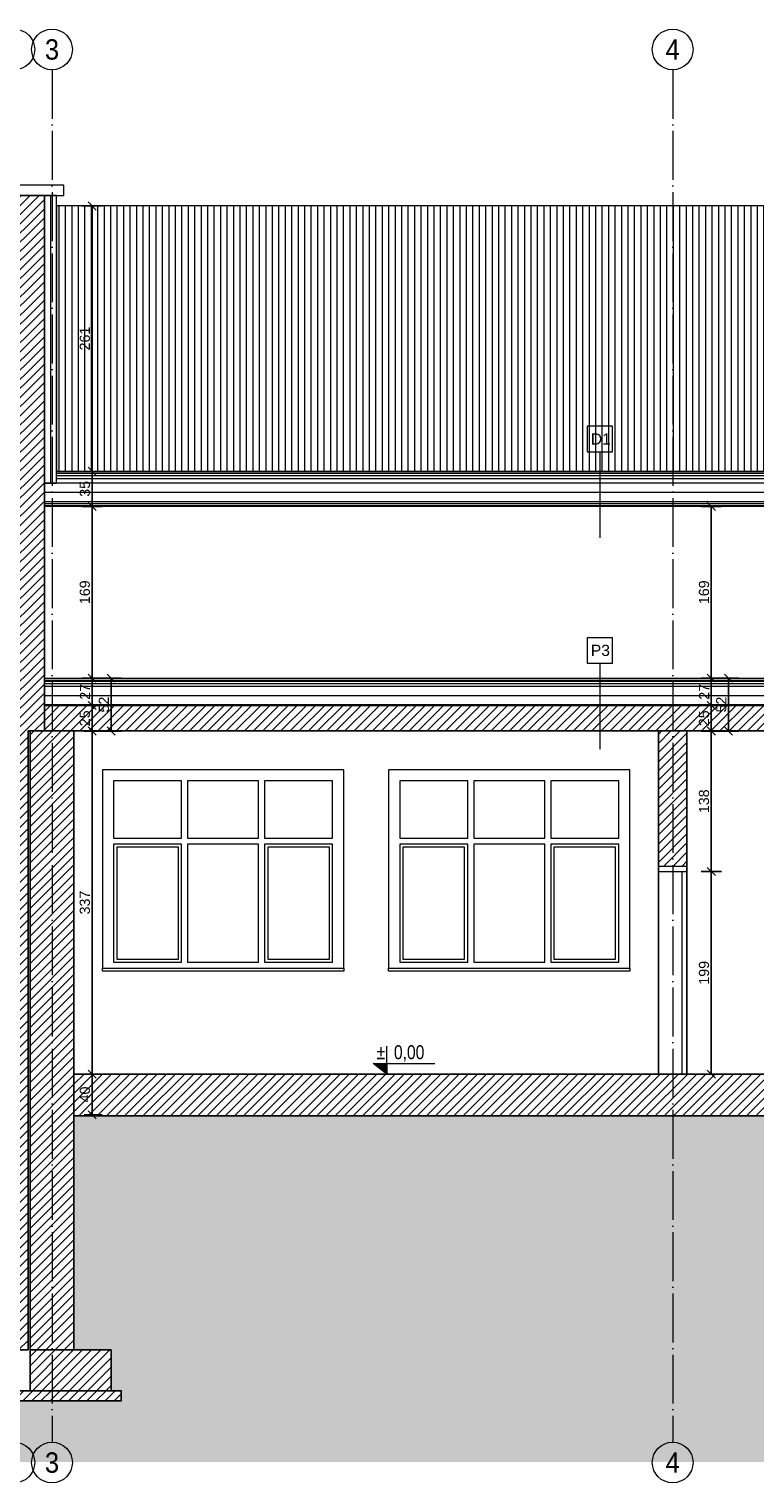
# Model space of a CAD drawing. Header units: millimetres. Extents: x -2720 to 125583, y -8970 to 34912.
# Tile 26 of 105: x 20521 to 21234, y 15231 to 16659. Entities that reach past the tile are written whole.
import ezdxf
from ezdxf.enums import TextEntityAlignment as Align

# ---------------------------------------------------------------- set-up
doc = ezdxf.new("R2010")
doc.units = ezdxf.units.MM
for name, pattern in [('ACAD_ISO03W100', [30, 12, -18]), ('ACAD_ISO04W100', [30, 24, -3, 0, -3]), ('Osie$0$CONTINOUS', [0])]:
    doc.linetypes.add(name, pattern=pattern)
doc.layers.add('000_HATCH', color=253, linetype='Continuous', lineweight=5, transparency=0.5)
doc.layers.add('A_HATCH', color=7, linetype='Continuous', lineweight=5, true_color=0x999999)
doc.layers.add('A_IZOLEACJA TERMI_PROJEKTOWANA', color=7, linetype='Continuous', lineweight=15, true_color=0x0089b6)
for name, color, linetype, lineweight in [('A_HYDROIZOLACJA', 200, 'ACAD_ISO03W100', 9), ('A_KONST_ISTNIEJĄCE', 83, 'Continuous', 25), ('A_OPISY', 40, 'Continuous', 9), ('A_OSIE KONSTRUKCYJNE', 150, 'ACAD_ISO04W100', 5), ('A_STOLARKA DRZWIOWA', 30, 'Continuous', 15), ('A_WIDOK', 141, 'Continuous', 13), ('A_WYMIAROWANIE', 7, 'Continuous', 9)]:
    doc.layers.add(name, color=color, linetype=linetype, lineweight=lineweight)
doc.styles.add('APLUS', font='arial.ttf', dxfattribs={"width": 0.6})
doc.styles.add('DEMIURG_100_opisy', font='arial.ttf', dxfattribs={"width": 0.9, "height": 20})
doc.styles.get("Standard").update_dxf_attribs({"font": 'arial.ttf'})
doc.linetypes.add('BATTING', pattern='A,0.0001,-0.1,[134,ltypeshp.shx,S=0.1,R=0,X=-0.1,Y=0],-0.2,[134,ltypeshp.shx,S=0.1,R=180,X=0.1,Y=0],-0.1', length=0.4001)
doc.dimstyles.new('1 do 100', dxfattribs={"dimtxt": 10, "dimasz": 8, "dimexe": 10, "dimexo": 10, "dimgap": 2, "dimtad": 1, "dimdec": 0, "dimtxsty": 'Standard', "dimblk": 'OBLIQUE', "dimcen": 2.5, "dimadec": 0, "dimazin": 0, "dimtfac": 1, "dimtdec": 0, "dimtmove": 0, "dimatfit": 3, "dimldrblk": 'OBLIQUE', "dimfxl": 10, "dimfxlon": 1, "dimarcsym": 0})
pattern_1 = [(45, (-35118.777, 19891.2954), (-4.49012806, 4.49012806), [])]

# ---------------------------------------------------------------- blocks, each defined once
blk = doc.blocks.new('*U8')
blk.add_hatch(color=256).paths.add_polyline_path([(0, 0.153), (-0.198, 0.153), (0, 0)])
blk.add_line((0, 0.153), (0, 0.4))
blk.add_lwpolyline([(0, 0.153), (0, 0), (-0.198, 0.153), (0.685, 0.153)])
at = {"style": 'APLUS', "width": 0.8}
blk.add_attdef('%%P_0.00', text='', height=0.2, dxfattribs=at).set_placement((-0.146, 0.153), align=Align.BOTTOM_LEFT)
blk = doc.blocks.new('_Oblique')
at = {"color": 0, "linetype": 'ByBlock', "lineweight": -2}
blk.add_line((-0.5, -0.5), (0.5, 0.5), dxfattribs=at)
blk = doc.blocks.new('*D725')
at = {"layer": 'A_WYMIAROWANIE', "color": 0, "lineweight": -2, "ltscale": 2, "transparency": 16777216}
for p, q in [((20575, 15632.9), (20592.9, 15632.9)), ((20582.9, 15592.9), (20582.9, 15632.9)), ((20575, 15592.9), (20592.9, 15592.9))]:
    blk.add_line(p, q, dxfattribs=at)
at = {"layer": 'Defpoints', "color": 0, "ltscale": 2, "transparency": 16777216}
for p in [(20565, 15632.9), (20582.9, 15632.9), (20565, 15592.9)]:
    blk.add_point(p, dxfattribs=at)
at = {"layer": 'A_WYMIAROWANIE', "color": 0, "lineweight": -2, "ltscale": 2, "transparency": 16777216, "xscale": 8, "yscale": 8, "zscale": 8}
for p, rotation in [((20582.9, 15632.9), 90), ((20582.9, 15592.9), 270)]:
    blk.add_blockref('_Oblique', p, dxfattribs=dict(at, rotation=rotation))
at = {"layer": 'A_WYMIAROWANIE', "color": 0, "ltscale": 2, "transparency": 16777216, "insert": (20575.8, 15612.9), "char_height": 10, "attachment_point": 5, "rotation": 90}
blk.add_mtext('40', dxfattribs=at)
blk = doc.blocks.new('*D726')
at = {"layer": 'A_WYMIAROWANIE', "color": 0, "lineweight": -2, "ltscale": 2, "transparency": 16777216}
for p, q in [((20575, 15969.9), (20592.9, 15969.9)), ((20582.9, 15632.9), (20582.9, 15969.9)), ((20575, 15632.9), (20592.9, 15632.9))]:
    blk.add_line(p, q, dxfattribs=at)
at = {"layer": 'Defpoints', "color": 0, "ltscale": 2, "transparency": 16777216}
for p in [(20565, 15969.9), (20582.9, 15969.9), (20565, 15632.9)]:
    blk.add_point(p, dxfattribs=at)
at = {"layer": 'A_WYMIAROWANIE', "color": 0, "lineweight": -2, "ltscale": 2, "transparency": 16777216, "xscale": 8, "yscale": 8, "zscale": 8}
for p, rotation in [((20582.9, 15969.9), 90), ((20582.9, 15632.9), 270)]:
    blk.add_blockref('_Oblique', p, dxfattribs=dict(at, rotation=rotation))
at = {"layer": 'A_WYMIAROWANIE', "color": 0, "ltscale": 2, "transparency": 16777216, "insert": (20575.8, 15801.4), "char_height": 10, "attachment_point": 5, "rotation": 90}
blk.add_mtext('337', dxfattribs=at)
blk = doc.blocks.new('*D727')
at = {"layer": 'A_WYMIAROWANIE', "color": 0, "lineweight": -2, "ltscale": 2, "transparency": 16777216}
for p, q in [((20572.9, 15994.9), (20592.9, 15994.9)), ((20582.9, 15969.9), (20582.9, 15994.9)), ((20575, 15969.9), (20592.9, 15969.9))]:
    blk.add_line(p, q, dxfattribs=at)
at = {"layer": 'Defpoints', "color": 0, "ltscale": 2, "transparency": 16777216}
for p in [(20536, 15994.9), (20582.9, 15994.9), (20565, 15969.9)]:
    blk.add_point(p, dxfattribs=at)
at = {"layer": 'A_WYMIAROWANIE', "color": 0, "lineweight": -2, "ltscale": 2, "transparency": 16777216, "xscale": 8, "yscale": 8, "zscale": 8}
for p, rotation in [((20582.9, 15994.9), 90), ((20582.9, 15969.9), 270)]:
    blk.add_blockref('_Oblique', p, dxfattribs=dict(at, rotation=rotation))
at = {"layer": 'A_WYMIAROWANIE', "color": 0, "ltscale": 2, "transparency": 16777216, "insert": (20575.8, 15982.4), "char_height": 10, "attachment_point": 5, "rotation": 90}
blk.add_mtext('25', dxfattribs=at)
blk = doc.blocks.new('*D728')
at = {"layer": 'A_WYMIAROWANIE', "color": 0, "lineweight": -2, "ltscale": 2, "transparency": 16777216}
for p, q in [((20572.9, 16021.9), (20592.9, 16021.9)), ((20582.9, 15994.9), (20582.9, 16021.9)), ((20572.9, 15994.9), (20592.9, 15994.9))]:
    blk.add_line(p, q, dxfattribs=at)
at = {"layer": 'Defpoints', "color": 0, "ltscale": 2, "transparency": 16777216}
for p in [(20536, 16021.9), (20582.9, 16021.9), (20536, 15994.9)]:
    blk.add_point(p, dxfattribs=at)
at = {"layer": 'A_WYMIAROWANIE', "color": 0, "lineweight": -2, "ltscale": 2, "transparency": 16777216, "xscale": 8, "yscale": 8, "zscale": 8}
for p, rotation in [((20582.9, 16021.9), 90), ((20582.9, 15994.9), 270)]:
    blk.add_blockref('_Oblique', p, dxfattribs=dict(at, rotation=rotation))
at = {"layer": 'A_WYMIAROWANIE', "color": 0, "ltscale": 2, "transparency": 16777216, "insert": (20575.9, 16008.4), "char_height": 10, "attachment_point": 5, "rotation": 90}
blk.add_mtext('27', dxfattribs=at)
blk = doc.blocks.new('*D729')
at = {"layer": 'A_WYMIAROWANIE', "color": 0, "lineweight": -2, "ltscale": 2, "transparency": 16777216}
for p, q in [((20572.9, 16190.5), (20592.9, 16190.5)), ((20582.9, 16021.9), (20582.9, 16190.5)), ((20572.9, 16021.9), (20592.9, 16021.9))]:
    blk.add_line(p, q, dxfattribs=at)
at = {"layer": 'Defpoints', "color": 0, "ltscale": 2, "transparency": 16777216}
for p in [(20536, 16190.5), (20582.9, 16190.5), (20536, 16021.9)]:
    blk.add_point(p, dxfattribs=at)
at = {"layer": 'A_WYMIAROWANIE', "color": 0, "lineweight": -2, "ltscale": 2, "transparency": 16777216, "xscale": 8, "yscale": 8, "zscale": 8}
for p, rotation in [((20582.9, 16190.5), 90), ((20582.9, 16021.9), 270)]:
    blk.add_blockref('_Oblique', p, dxfattribs=dict(at, rotation=rotation))
at = {"layer": 'A_WYMIAROWANIE', "color": 0, "ltscale": 2, "transparency": 16777216, "insert": (20575.8, 16106.2), "char_height": 10, "attachment_point": 5, "rotation": 90}
blk.add_mtext('169', dxfattribs=at)
blk = doc.blocks.new('*D730')
at = {"layer": 'A_WYMIAROWANIE', "color": 0, "lineweight": -2, "ltscale": 2, "transparency": 16777216}
for p, q in [((20572.9, 16225), (20592.9, 16225)), ((20582.9, 16190.5), (20582.9, 16225)), ((20572.9, 16190.5), (20592.9, 16190.5))]:
    blk.add_line(p, q, dxfattribs=at)
at = {"layer": 'Defpoints', "color": 0, "ltscale": 2, "transparency": 16777216}
for p in [(20548, 16225), (20582.9, 16225), (20536, 16190.5)]:
    blk.add_point(p, dxfattribs=at)
at = {"layer": 'A_WYMIAROWANIE', "color": 0, "lineweight": -2, "ltscale": 2, "transparency": 16777216, "xscale": 8, "yscale": 8, "zscale": 8}
for p, rotation in [((20582.9, 16225), 90), ((20582.9, 16190.5), 270)]:
    blk.add_blockref('_Oblique', p, dxfattribs=dict(at, rotation=rotation))
at = {"layer": 'A_WYMIAROWANIE', "color": 0, "ltscale": 2, "transparency": 16777216, "insert": (20575.8, 16207.8), "char_height": 10, "attachment_point": 5, "rotation": 90}
blk.add_mtext('35', dxfattribs=at)
blk = doc.blocks.new('*D731')
at = {"layer": 'A_WYMIAROWANIE', "color": 0, "lineweight": -2, "ltscale": 2, "transparency": 16777216}
for p, q in [((20572.9, 16485.7), (20592.9, 16485.7)), ((20582.9, 16225), (20582.9, 16485.7)), ((20572.9, 16225), (20592.9, 16225))]:
    blk.add_line(p, q, dxfattribs=at)
at = {"layer": 'Defpoints', "color": 0, "ltscale": 2, "transparency": 16777216}
for p in [(20548, 16485.7), (20582.9, 16485.7), (20548, 16225)]:
    blk.add_point(p, dxfattribs=at)
at = {"layer": 'A_WYMIAROWANIE', "color": 0, "lineweight": -2, "ltscale": 2, "transparency": 16777216, "xscale": 8, "yscale": 8, "zscale": 8}
for p, rotation in [((20582.9, 16485.7), 90), ((20582.9, 16225), 270)]:
    blk.add_blockref('_Oblique', p, dxfattribs=dict(at, rotation=rotation))
at = {"layer": 'A_WYMIAROWANIE', "color": 0, "ltscale": 2, "transparency": 16777216, "insert": (20575.8, 16355.4), "char_height": 10, "attachment_point": 5, "rotation": 90}
blk.add_mtext('261', dxfattribs=at)
blk = doc.blocks.new('*D732')
at = {"layer": 'A_WYMIAROWANIE', "color": 0, "lineweight": -2, "ltscale": 2, "transparency": 16777216}
for p, q in [((21180.9, 15831.9), (21200.9, 15831.9)), ((21190.9, 15632.9), (21190.9, 15831.9)), ((21180.9, 15632.9), (21200.9, 15632.9))]:
    blk.add_line(p, q, dxfattribs=at)
at = {"layer": 'Defpoints', "color": 0, "ltscale": 2, "transparency": 16777216}
for p in [(21139, 15831.9), (21190.9, 15831.9), (21139, 15632.9)]:
    blk.add_point(p, dxfattribs=at)
at = {"layer": 'A_WYMIAROWANIE', "color": 0, "lineweight": -2, "ltscale": 2, "transparency": 16777216, "xscale": 8, "yscale": 8, "zscale": 8}
for p, rotation in [((21190.9, 15831.9), 90), ((21190.9, 15632.9), 270)]:
    blk.add_blockref('_Oblique', p, dxfattribs=dict(at, rotation=rotation))
at = {"layer": 'A_WYMIAROWANIE', "color": 0, "ltscale": 2, "transparency": 16777216, "insert": (21183.8, 15732.4), "char_height": 10, "attachment_point": 5, "rotation": 90}
blk.add_mtext('199', dxfattribs=at)
blk = doc.blocks.new('*D733')
at = {"layer": 'A_WYMIAROWANIE', "color": 0, "lineweight": -2, "ltscale": 2, "transparency": 16777216}
for p, q in [((21180.9, 15969.9), (21200.9, 15969.9)), ((21190.9, 15831.9), (21190.9, 15969.9)), ((21180.9, 15831.9), (21200.9, 15831.9))]:
    blk.add_line(p, q, dxfattribs=at)
at = {"layer": 'Defpoints', "color": 0, "ltscale": 2, "transparency": 16777216}
for p in [(21167, 15969.9), (21190.9, 15969.9), (21139, 15831.9)]:
    blk.add_point(p, dxfattribs=at)
at = {"layer": 'A_WYMIAROWANIE', "color": 0, "lineweight": -2, "ltscale": 2, "transparency": 16777216, "xscale": 8, "yscale": 8, "zscale": 8}
for p, rotation in [((21190.9, 15969.9), 90), ((21190.9, 15831.9), 270)]:
    blk.add_blockref('_Oblique', p, dxfattribs=dict(at, rotation=rotation))
at = {"layer": 'A_WYMIAROWANIE', "color": 0, "ltscale": 2, "transparency": 16777216, "insert": (21183.8, 15900.9), "char_height": 10, "attachment_point": 5, "rotation": 90}
blk.add_mtext('138', dxfattribs=at)
blk = doc.blocks.new('*D734')
at = {"layer": 'A_WYMIAROWANIE', "color": 0, "lineweight": -2, "ltscale": 2, "transparency": 16777216}
for p, q in [((21180.9, 15994.9), (21200.9, 15994.9)), ((21190.9, 15969.9), (21190.9, 15994.9)), ((21180.9, 15969.9), (21200.9, 15969.9))]:
    blk.add_line(p, q, dxfattribs=at)
at = {"layer": 'Defpoints', "color": 0, "ltscale": 2, "transparency": 16777216}
for p in [(21139, 15994.9), (21190.9, 15994.9), (21167, 15969.9)]:
    blk.add_point(p, dxfattribs=at)
at = {"layer": 'A_WYMIAROWANIE', "color": 0, "lineweight": -2, "ltscale": 2, "transparency": 16777216, "xscale": 8, "yscale": 8, "zscale": 8}
for p, rotation in [((21190.9, 15994.9), 90), ((21190.9, 15969.9), 270)]:
    blk.add_blockref('_Oblique', p, dxfattribs=dict(at, rotation=rotation))
at = {"layer": 'A_WYMIAROWANIE', "color": 0, "ltscale": 2, "transparency": 16777216, "insert": (21183.8, 15982.4), "char_height": 10, "attachment_point": 5, "rotation": 90}
blk.add_mtext('25', dxfattribs=at)
blk = doc.blocks.new('*D735')
at = {"layer": 'A_WYMIAROWANIE', "color": 0, "lineweight": -2, "ltscale": 2, "transparency": 16777216}
for p, q in [((21180.9, 16021.9), (21200.9, 16021.9)), ((21190.9, 15994.9), (21190.9, 16021.9)), ((21180.9, 15994.9), (21200.9, 15994.9))]:
    blk.add_line(p, q, dxfattribs=at)
at = {"layer": 'Defpoints', "color": 0, "ltscale": 2, "transparency": 16777216}
for p in [(21139, 16021.9), (21190.9, 16021.9), (21139, 15994.9)]:
    blk.add_point(p, dxfattribs=at)
at = {"layer": 'A_WYMIAROWANIE', "color": 0, "lineweight": -2, "ltscale": 2, "transparency": 16777216, "xscale": 8, "yscale": 8, "zscale": 8}
for p, rotation in [((21190.9, 16021.9), 90), ((21190.9, 15994.9), 270)]:
    blk.add_blockref('_Oblique', p, dxfattribs=dict(at, rotation=rotation))
at = {"layer": 'A_WYMIAROWANIE', "color": 0, "ltscale": 2, "transparency": 16777216, "insert": (21183.9, 16008.4), "char_height": 10, "attachment_point": 5, "rotation": 90}
blk.add_mtext('27', dxfattribs=at)
blk = doc.blocks.new('*D736')
at = {"layer": 'A_WYMIAROWANIE', "color": 0, "lineweight": -2, "ltscale": 2, "transparency": 16777216}
for p, q in [((21197.9, 16021.9), (21217.9, 16021.9)), ((21207.9, 15969.9), (21207.9, 16021.9)), ((21197.9, 15969.9), (21217.9, 15969.9))]:
    blk.add_line(p, q, dxfattribs=at)
at = {"layer": 'Defpoints', "color": 0, "ltscale": 2, "transparency": 16777216}
for p in [(21139, 16021.9), (21207.9, 16021.9), (21139, 15969.9)]:
    blk.add_point(p, dxfattribs=at)
at = {"layer": 'A_WYMIAROWANIE', "color": 0, "lineweight": -2, "ltscale": 2, "transparency": 16777216, "xscale": 8, "yscale": 8, "zscale": 8}
for p, rotation in [((21207.9, 16021.9), 90), ((21207.9, 15969.9), 270)]:
    blk.add_blockref('_Oblique', p, dxfattribs=dict(at, rotation=rotation))
at = {"layer": 'A_WYMIAROWANIE', "color": 0, "ltscale": 2, "transparency": 16777216, "insert": (21200.8, 15995.9), "char_height": 10, "attachment_point": 5, "rotation": 90}
blk.add_mtext('52', dxfattribs=at)
blk = doc.blocks.new('*D737')
at = {"layer": 'A_WYMIAROWANIE', "color": 0, "lineweight": -2, "ltscale": 2, "transparency": 16777216}
for p, q in [((20591.6, 16021.9), (20611.6, 16021.9)), ((20601.6, 15969.9), (20601.6, 16021.9)), ((20591.6, 15969.9), (20611.6, 15969.9))]:
    blk.add_line(p, q, dxfattribs=at)
at = {"layer": 'Defpoints', "color": 0, "ltscale": 2, "transparency": 16777216}
for p in [(20565, 16021.9), (20601.6, 16021.9), (20565, 15969.9)]:
    blk.add_point(p, dxfattribs=at)
at = {"layer": 'A_WYMIAROWANIE', "color": 0, "lineweight": -2, "ltscale": 2, "transparency": 16777216, "xscale": 8, "yscale": 8, "zscale": 8}
for p, rotation in [((20601.6, 16021.9), 90), ((20601.6, 15969.9), 270)]:
    blk.add_blockref('_Oblique', p, dxfattribs=dict(at, rotation=rotation))
at = {"layer": 'A_WYMIAROWANIE', "color": 0, "ltscale": 2, "transparency": 16777216, "insert": (20594.5, 15995.9), "char_height": 10, "attachment_point": 5, "rotation": 90}
blk.add_mtext('52', dxfattribs=at)
blk = doc.blocks.new('*D750')
at = {"layer": 'A_WYMIAROWANIE', "color": 0, "lineweight": -2, "ltscale": 2, "transparency": 16777216}
for p, q in [((21200.9, 16190.5), (21180.9, 16190.5)), ((21190.9, 16021.9), (21190.9, 16190.5)), ((21180.9, 16021.9), (21200.9, 16021.9))]:
    blk.add_line(p, q, dxfattribs=at)
at = {"layer": 'Defpoints', "color": 0, "ltscale": 2, "transparency": 16777216}
for p in [(21190.9, 16190.5), (21819.5, 16190.5), (21139, 16021.9)]:
    blk.add_point(p, dxfattribs=at)
at = {"layer": 'A_WYMIAROWANIE', "color": 0, "lineweight": -2, "ltscale": 2, "transparency": 16777216, "xscale": 8, "yscale": 8, "zscale": 8}
for p, rotation in [((21190.9, 16190.5), 90), ((21190.9, 16021.9), 270)]:
    blk.add_blockref('_Oblique', p, dxfattribs=dict(at, rotation=rotation))
at = {"layer": 'A_WYMIAROWANIE', "color": 0, "ltscale": 2, "transparency": 16777216, "insert": (21183.8, 16106.2), "char_height": 10, "attachment_point": 5, "rotation": 90}
blk.add_mtext('169', dxfattribs=at)
blk = doc.blocks.new('*D754')
at = {"layer": 'A_WYMIAROWANIE', "color": 0, "lineweight": -2, "ltscale": 2, "transparency": 16777216}
for p, q in [((22225.6, 16485.7), (22245.6, 16485.7)), ((22235.6, 16485.7), (22235.6, 15587.9)), ((22225.6, 15587.9), (22245.6, 15587.9))]:
    blk.add_line(p, q, dxfattribs=at)
at = {"layer": 'Defpoints', "color": 0, "ltscale": 2, "transparency": 16777216}
for p in [(0, 16485.7), (22140, 15587.9), (22235.6, 15587.9)]:
    blk.add_point(p, dxfattribs=at)
at = {"layer": 'A_WYMIAROWANIE', "color": 0, "lineweight": -2, "ltscale": 2, "transparency": 16777216, "xscale": 8, "yscale": 8, "zscale": 8}
for p, rotation in [((22235.6, 16485.7), 90), ((22235.6, 15587.9), 270)]:
    blk.add_blockref('_Oblique', p, dxfattribs=dict(at, rotation=rotation))
at = {"layer": 'A_WYMIAROWANIE', "color": 0, "ltscale": 2, "transparency": 16777216, "insert": (22228.5, 16036.8), "char_height": 10, "attachment_point": 5, "rotation": 90}
blk.add_mtext('898', dxfattribs=at)

msp = doc.modelspace()

# ---------------------------------------------------------------- hatches: boundary and pattern name
at = {"layer": '000_HATCH', "ltscale": 2}
h = msp.add_hatch(dxfattribs=at)
h.set_pattern_fill('ANSI31', color=256, scale=2, angle=45)
h.set_pattern_definition([(90, (-3039.768, -2375.465), (-6.35, 0), [])])
h.paths.add_polyline_path([(21828.04, 16225), (21696.03, 16295.04), (21696.03, 16242.68), (21658.03, 16242.68), (21658.03, 16315.2), (21336.58, 16485.75), (20548.03, 16485.75), (20548.03, 16225)])
h = msp.add_hatch(dxfattribs=at)
h.set_pattern_fill('AR-SAND', color=256, scale=0.3)
h.set_pattern_definition([(37.5, (3602.246, -2375.465), (-0.4800094, 14.682397), [0, -11.5824, 0, -12.954, 0, -12.3825]), (7.5, (3602.246, -2375.465), (13.485698, 21.504753), [0, -6.2484, 0, -10.4394, 0, -4.0005]), (327.5, (3592.873, -2375.465), (23.729771, 0.0431155), [0, -3.81, 0, -13.716, 0, -17.907]), (317.5, (3592.873, -2375.465), (22.906694, 6.68788), [0, -1.905, 0, -8.9916, 0, -10.287])])
h.paths.add_polyline_path([(21654.03, 15591.94), (21654.03, 15361.94), (21635.53, 15361.94), (21635.53, 15321.94), (21625.53, 15321.94), (21625.53, 15311.94), (21752.53, 15311.94), (21752.53, 15251.94), (19498.53, 15251.94), (19498.53, 15512.94), (19645.03, 15512.94), (19645.03, 15321.94), (19635.03, 15321.94), (19635.03, 15311.94), (20611.53, 15311.94), (20611.53, 15321.94), (20601.53, 15321.94), (20601.53, 15361.94), (20565.03, 15361.94), (20565.03, 15591.94)])
at = {"layer": 'A_HATCH'}
h = msp.add_hatch(dxfattribs=at)
h.set_pattern_fill('ANSI31', color=256, scale=2)
h.set_pattern_definition(pattern_1)
h.paths.add_polyline_path([(20478.03, 15947.94), (20493.03, 15947.94), (20493.03, 16495.94), (20536.03, 16495.94), (20536.03, 15969.94), (20520.03, 15969.94), (20520.03, 15361.94), (20478.03, 15361.94)])
h = msp.add_hatch(dxfattribs=at)
h.set_pattern_fill('ANSI31', color=256, scale=2)
h.set_pattern_definition(pattern_1)
h.paths.add_polyline_path([(20536.03, 15994.94), (21654.03, 15994.94), (21654.03, 15969.94), (20536.03, 15969.94)])
h = msp.add_hatch(dxfattribs=at)
h.set_pattern_fill('ANSI31', color=256, scale=2)
h.set_pattern_definition(pattern_1)
h.paths.add_polyline_path([(20522.03, 15969.94), (20565.03, 15969.94), (20565.03, 15361.94), (20522.03, 15361.94)])
h = msp.add_hatch(dxfattribs=at)
h.set_pattern_fill('ANSI31', color=256, scale=2)
h.set_pattern_definition([(45, (-34314.777, 19890.2954), (-4.49012806, 4.49012806), [])])
h.paths.add_polyline_path([(21139.03, 15969.94), (21167.03, 15969.94), (21167.03, 15836.94), (21139.03, 15836.94)])
h = msp.add_hatch(dxfattribs=at)
h.set_pattern_fill('ANSI31', color=256, scale=2)
h.set_pattern_definition(pattern_1)
h.paths.add_polyline_path([(20565.03, 15632.94), (21654.03, 15632.94), (21654.03, 15591.94), (20565.03, 15591.94)])
h = msp.add_hatch(dxfattribs=at)
h.set_pattern_fill('ANSI31', color=256, scale=2)
h.set_pattern_definition(pattern_1)
h.paths.add_polyline_path([(20522.03, 15361.94), (20601.53, 15361.94), (20601.53, 15321.94), (20522.03, 15321.94)])
h = msp.add_hatch(dxfattribs=at)
h.set_pattern_fill('ANSI31', color=256, scale=2)
h.set_pattern_definition([(45, (-36690.049, 19891.2954), (-4.49012806, 4.49012806), [])])
h.paths.add_polyline_path([(19635.03, 15321.94), (20611.53, 15321.94), (20611.53, 15311.94), (19635.03, 15311.94)])

# ---------------------------------------------------------------- linework, layer by layer
at = {"layer": '000_HATCH', "color": 142, "linetype": 'BATTING', "ltscale": 22, "true_color": 0x0089b6}
msp.add_line((20536.03, 16004.94), (21654.03, 16004.94), dxfattribs=at)
at = {"layer": '000_HATCH', "color": 142, "linetype": 'BATTING', "ltscale": 6, "true_color": 0x0089b6}
msp.add_lwpolyline([(20536.03, 16016.52), (21632.46, 16016.52), (21632.46, 16059.52), (22068.47, 16059.52)], dxfattribs=at)
at = {"layer": 'A_HYDROIZOLACJA', "color": 142, "ltscale": 0.2, "true_color": 0x0089b6, "const_width": 1}
for points in [[(20536.03, 16019.44), (21629.38, 16019.44), (21629.38, 16062.44), (22062.95, 16062.44)], [(20536.03, 15995.44), (21653.53, 15995.44), (21653.53, 16038.44), (22085.03, 16038.44)]]:
    msp.add_lwpolyline(points, dxfattribs=at)
at = {"layer": 'A_IZOLEACJA TERMI_PROJEKTOWANA', "linetype": 'BATTING', "ltscale": 14}
msp.add_line((20542.03, 16495.94), (20542.03, 16213.5), dxfattribs=at)
at = {"layer": 'A_IZOLEACJA TERMI_PROJEKTOWANA', "color": 142, "ltscale": 2, "true_color": 0x0089b6}
msp.add_line((20536.03, 16013.94), (21635.03, 16013.94), dxfattribs=at)
at = {"layer": 'A_IZOLEACJA TERMI_PROJEKTOWANA', "ltscale": 14}
msp.add_lwpolyline([(20536.03, 16213.5), (20548.03, 16213.5), (20548.03, 16495.94), (20536.03, 16495.94)], close=True, dxfattribs=at)
at = {"layer": 'A_IZOLEACJA TERMI_PROJEKTOWANA', "ltscale": 2}
for points in [[(21828.04, 16225), (20548.03, 16225)], [(21825.18, 16213.5), (20536.03, 16213.5), (20536.03, 16191.5), (21819.7, 16191.5), (22174.33, 16003.35)], [(21827.54, 16223), (20548.03, 16223)], [(21826.92, 16220.5), (20548.03, 16220.5)], [(21826.17, 16217.5), (20548.03, 16217.5)], [(20536.03, 16195.5), (21820.7, 16195.5), (22176.2, 16006.88)], [(21819.45, 16190.5), (20536.03, 16190.5)]]:
    msp.add_lwpolyline(points, dxfattribs=at)
at = {"layer": 'A_IZOLEACJA TERMI_PROJEKTOWANA', "linetype": 'BATTING', "ltscale": 20}
msp.add_lwpolyline([(20536.03, 16204.5), (21822.94, 16204.5), (22180.42, 16014.83)], dxfattribs=at)
at = {"layer": 'A_IZOLEACJA TERMI_PROJEKTOWANA', "linetype": 'BATTING', "ltscale": 5}
msp.add_lwpolyline([(20536.03, 16193.5), (21820.2, 16193.5), (22175.27, 16005.12)], dxfattribs=at)
at = {"layer": 'A_KONST_ISTNIEJĄCE', "ltscale": 2}
for p, q in [((21139.03, 15969.94), (21139.03, 15632.94)), ((21167.03, 15969.94), (21167.03, 15632.94))]:
    msp.add_line(p, q, dxfattribs=at)
for points in [[(20478.03, 15947.94), (20493.03, 15947.94), (20493.03, 16495.94), (20536.03, 16495.94), (20536.03, 15969.94), (20520.03, 15969.94), (20520.03, 15361.94), (20478.03, 15361.94)], [(20536.03, 15994.94), (21654.03, 15994.94), (21654.03, 15969.94), (20536.03, 15969.94)], [(20522.03, 15969.94), (20565.03, 15969.94), (20565.03, 15361.94), (20522.03, 15361.94)], [(20565.03, 15632.94), (21654.03, 15632.94), (21654.03, 15591.94), (20565.03, 15591.94)], [(20522.03, 15361.94), (20601.53, 15361.94), (20601.53, 15321.94), (20522.03, 15321.94)], [(19635.03, 15321.94), (20611.53, 15321.94), (20611.53, 15311.94), (19635.03, 15311.94)]]:
    msp.add_lwpolyline(points, close=True, dxfattribs=at)
at = {"layer": 'A_OPISY'}
for p, q in [((21081.46, 16244.23), (21081.46, 16159.77)), ((21081.46, 16036.58), (21081.46, 15952.12))]:
    msp.add_line(p, q, dxfattribs=at)
for points in [[(21068.96, 16244.23), (21093.96, 16244.23), (21093.96, 16269.23), (21068.96, 16269.23)], [(21068.96, 16036.58), (21093.96, 16036.58), (21093.96, 16061.58), (21068.96, 16061.58)]]:
    msp.add_lwpolyline(points, close=True, dxfattribs=at)
at = {"layer": 'A_OSIE KONSTRUKCYJNE', "ltscale": 2}
for p, q in [((20543.53, 16619.42), (20543.53, 15271.34)), ((21153.03, 16619.42), (21153.03, 15271.34))]:
    msp.add_line(p, q, dxfattribs=at)
at = {"layer": 'A_OSIE KONSTRUKCYJNE', "linetype": 'Continuous'}
for centre in [(20506.53, 16639.42), (20543.53, 16639.42), (21153.03, 16639.42), (20506.53, 15251.34), (20543.53, 15251.34), (21153.03, 15251.34)]:
    msp.add_circle(centre, 20, dxfattribs=at)
at = {"layer": 'A_STOLARKA DRZWIOWA', "ltscale": 2}
for p, q in [((21162.03, 15831.94), (21162.03, 15632.94)), ((21167.03, 15836.94), (21167.03, 15632.94))]:
    msp.add_line(p, q, dxfattribs=at)
msp.add_lwpolyline([(21139.03, 15831.94), (21167.03, 15831.94), (21167.03, 15836.94), (21139.03, 15836.94)], close=True, dxfattribs=at)
at = {"layer": 'A_WIDOK', "ltscale": 2}
for p, q in [((21654.03, 15994.94), (20536.03, 15994.94)), ((21139.03, 15836.94), (21139.03, 15632.94))]:
    msp.add_line(p, q, dxfattribs=at)
for points in [[(20555.03, 16505.94), (20486.03, 16505.94), (20486.03, 16495.94), (20555.03, 16495.94)], [(21828.04, 16225), (21696.03, 16295.04), (21696.03, 16242.68), (21658.03, 16242.68), (21658.03, 16315.2), (21336.58, 16485.75), (20548.03, 16485.75), (20548.03, 16225)], [(20830.03, 15931.94), (20593.03, 15931.94), (20593.03, 15736.94), (20830.03, 15736.94)], [(21111.03, 15931.94), (20874.03, 15931.94), (20874.03, 15736.94), (21111.03, 15736.94)], [(20604.03, 15864.7), (20670.7, 15864.7), (20670.7, 15920.94), (20604.03, 15920.94)], [(20676.7, 15864.7), (20746.36, 15864.7), (20746.36, 15920.94), (20676.7, 15920.94)], [(20752.36, 15864.7), (20819.03, 15864.7), (20819.03, 15920.94), (20752.36, 15920.94)], [(20885.03, 15864.7), (20951.7, 15864.7), (20951.7, 15920.94), (20885.03, 15920.94)], [(20957.7, 15864.7), (21027.36, 15864.7), (21027.36, 15920.94), (20957.7, 15920.94)], [(21033.36, 15864.7), (21100.03, 15864.7), (21100.03, 15920.94), (21033.36, 15920.94)], [(20670.7, 15858.7), (20604.03, 15858.7), (20604.03, 15742.94), (20670.7, 15742.94)], [(20667.7, 15855.7), (20607.03, 15855.7), (20607.03, 15745.94), (20667.7, 15745.94)], [(20746.36, 15858.7), (20676.7, 15858.7), (20676.7, 15742.94), (20746.36, 15742.94)], [(20819.03, 15858.7), (20752.36, 15858.7), (20752.36, 15742.94), (20819.03, 15742.94)], [(20816.03, 15855.7), (20755.36, 15855.7), (20755.36, 15745.94), (20816.03, 15745.94)], [(20951.7, 15858.7), (20885.03, 15858.7), (20885.03, 15742.94), (20951.7, 15742.94)], [(20948.7, 15855.7), (20888.03, 15855.7), (20888.03, 15745.94), (20948.7, 15745.94)], [(21027.36, 15858.7), (20957.7, 15858.7), (20957.7, 15742.94), (21027.36, 15742.94)], [(21100.03, 15858.7), (21033.36, 15858.7), (21033.36, 15742.94), (21100.03, 15742.94)], [(21097.03, 15855.7), (21036.36, 15855.7), (21036.36, 15745.94), (21097.03, 15745.94)], [(20593.03, 15736.94), (20830.03, 15736.94), (20830.03, 15733.94), (20593.03, 15733.94)], [(20874.03, 15736.94), (21111.03, 15736.94), (21111.03, 15733.94), (20874.03, 15733.94)]]:
    msp.add_lwpolyline(points, close=True, dxfattribs=at)
at = {"layer": 'A_WIDOK', "color": 142, "ltscale": 2}
msp.add_lwpolyline([(20536.03, 16021.94), (21626.88, 16021.94), (21626.88, 16064.94), (22058.24, 16064.94)], dxfattribs=at)
at = {"layer": 'A_WIDOK', "color": 142, "ltscale": 2, "true_color": 0x0089b6}
for points in [[(20536.03, 16019.94), (21628.88, 16019.94), (21628.88, 16062.94), (22062.01, 16062.94)], [(20536.03, 16018.94), (21629.88, 16018.94), (21629.88, 16061.94), (22063.89, 16061.94)], [(20536.03, 15995.94), (21653.03, 15995.94), (21653.03, 16038.94), (22085.03, 16038.94)]]:
    msp.add_lwpolyline(points, dxfattribs=at)

# ---------------------------------------------------------------- block references
at = {"layer": 'A_OPISY', "transparency": 33554687, "xscale": 68.67492864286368, "yscale": 68.67492864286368, "zscale": 68.67492864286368, "rotation": 1.435389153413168e-05}
msp.add_blockref('*U8', (20872.35, 15632.94), dxfattribs=at).add_auto_attribs({'%%P_0.00': '%%p  0,00'})

# ---------------------------------------------------------------- texts
at = {"layer": 'A_OPISY'}
for s, p in [('D1', (21072.63, 16251.29)), ('P3', (21072.63, 16043.64))]:
    msp.add_text(s, height=11, dxfattribs=at).set_placement(p)
at = {"layer": 'A_OSIE KONSTRUKCYJNE', "linetype": 'Osie$0$CONTINOUS', "style": 'DEMIURG_100_opisy', "width": 0.9}
for s, p in [('3', (20543.53, 16639.42)), ('4', (21153.03, 16639.42)), ('3', (20543.53, 15251.34)), ('4', (21153.03, 15251.34))]:
    msp.add_text(s, height=20, dxfattribs=at).set_placement(p, align=Align.MIDDLE_CENTER)

# ---------------------------------------------------------------- dimensions: what is measured, and where the dimension line sits
at = {"layer": 'A_WYMIAROWANIE', "ltscale": 2}
for base, p1, p2, picture, middle in [((22235.61, 15587.94), (0, 16485.75), (22140.03, 15587.94), '*D754', (22228.5, 16036.85)), ((20601.59, 16021.94), (20565.03, 15969.94), (20565.03, 16021.94), '*D737', (20594.48, 15995.94)), ((21207.95, 16021.94), (21139.03, 15969.94), (21139.03, 16021.94), '*D736', (21200.84, 15995.94)), ((21190.88, 15831.94), (21139.03, 15632.94), (21139.03, 15831.94), '*D732', (21183.77, 15732.44)), ((20582.89, 15632.94), (20565.03, 15592.94), (20565.03, 15632.94), '*D725', (20575.79, 15612.94))]:
    dim = msp.add_linear_dim(base=base, p1=p1, p2=p2, angle=90, dimstyle='1 do 100', dxfattribs=at)
    dim.commit()
    dim.dimension.update_dxf_attribs({"geometry": picture, "text_midpoint": middle})
for base, p1, p2, picture, middle in [((20582.89, 16485.75), (20548.03, 16225), (20548.03, 16485.75), '*D731', (20575.79, 16355.37)), ((20582.89108537, 16225.00144521), (20536.02861839, 16190.50144521), (20548.02861839, 16225.00144521), '*D730', (20575.78194486, 16207.75144521)), ((20582.89, 16190.5), (20536.03, 16021.94), (20536.03, 16190.5), '*D729', (20575.79, 16106.22)), ((21190.88, 16190.5), (21139.03, 16021.94), (21819.45, 16190.5), '*D750', (21183.77, 16106.22)), ((20582.89, 16021.94), (20536.03, 15994.94), (20536.03, 16021.94), '*D728', (20575.87, 16008.44)), ((21190.88, 16021.94), (21139.03, 15994.94), (21139.03, 16021.94), '*D735', (21183.86, 16008.44)), ((20582.89, 15994.94), (20565.03, 15969.94), (20536.03, 15994.94), '*D727', (20575.79, 15982.44)), ((21190.88, 15994.94), (21167.03, 15969.94), (21139.03, 15994.94), '*D734', (21183.77, 15982.44)), ((20582.89, 15969.94), (20565.03, 15632.94), (20565.03, 15969.94), '*D726', (20575.78, 15801.44)), ((21190.88, 15969.94), (21139.03, 15831.94), (21167.03, 15969.94), '*D733', (21183.77, 15900.94))]:
    dim = msp.add_linear_dim(base=base, p1=p1, p2=p2, angle=90, dimstyle='1 do 100', override={"dimtmove": 1}, dxfattribs=at)
    dim.commit()
    dim.dimension.update_dxf_attribs({"geometry": picture, "text_midpoint": middle})

doc.saveas('drawing.dxf')
